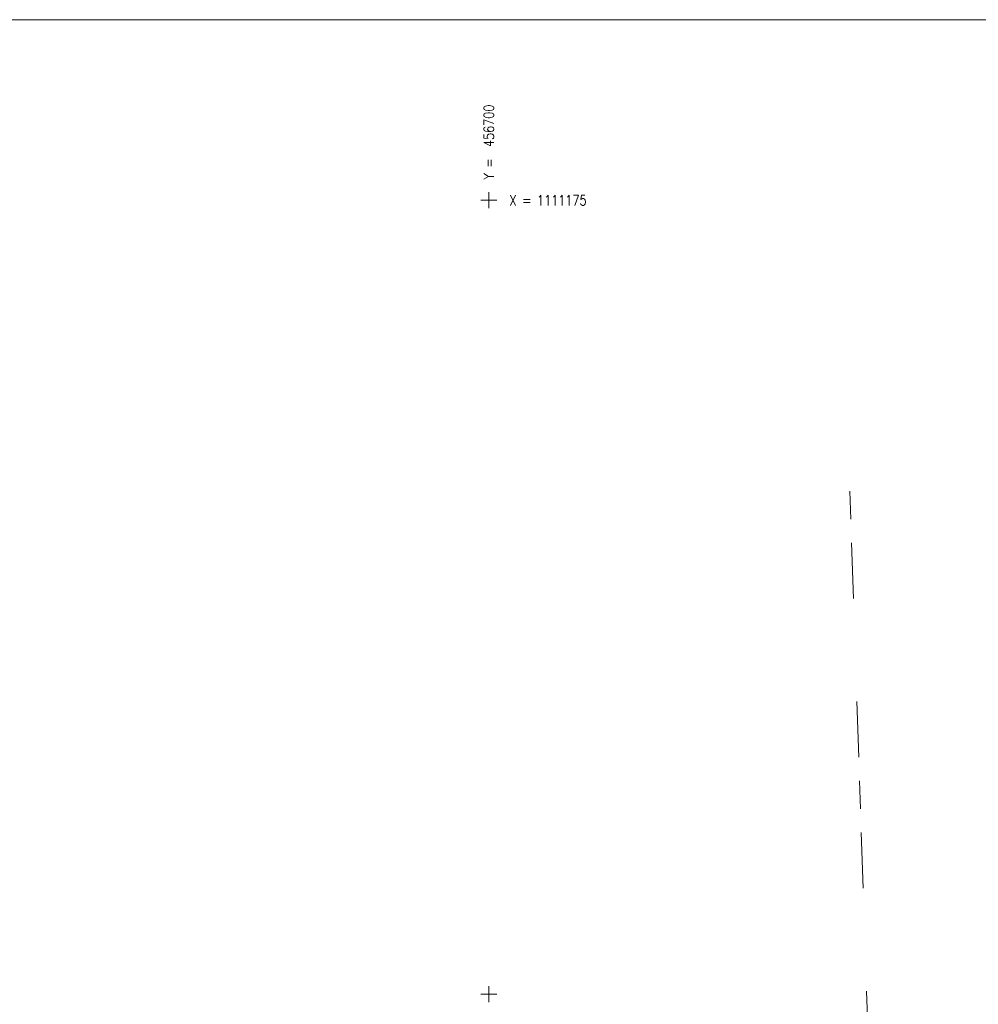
# Model space of a CAD drawing. Header units: metres. Extents: x -456831 to -456516, y -1111244 to -1111169.
# Tile 13 of 18: x -456715 to -456685, y -1111200 to -1111169. Entities that reach past the tile are written whole.
import ezdxf

# ---------------------------------------------------------------- set-up
doc = ezdxf.new("R2010")
doc.units = ezdxf.units.M
doc.header["$MEASUREMENT"] = 0
doc.linetypes.add('6.3322', pattern=[40, 3.5, -3, 7, -6.5, -6.5, 7, -3, 3.5])
doc.layers.get('0').update_dxf_attribs({"lineweight": 13})
for name, color, linetype, lineweight in [('IS_GASNET_PLYN_STL', 3, '6.3322', 0), ('RAMECEK', 7, 'Continuous', 0), ('SIT', 5, 'Continuous', 13)]:
    doc.layers.add(name, color=color, linetype=linetype, lineweight=lineweight)
doc.styles.add('ROMANS', font='romans.shx')

# ---------------------------------------------------------------- blocks, each defined once
blk = doc.blocks.new('SIT')
at = {"color": 0, "linetype": 'ByBlock', "lineweight": -2}
for p, q in [((-1, 0), (1, 0)), ((0, 1), (0, -1))]:
    blk.add_line(p, q, dxfattribs=at)

msp = doc.modelspace()

# ---------------------------------------------------------------- linework, layer by layer
at = {"layer": 'IS_GASNET_PLYN_STL', "ltscale": 0.25, "flags": 128}
msp.add_lwpolyline([(-456688.634, -1111184.165), (-456688.04, -1111201.91), (-456686.638, -1111210.075), (-456686.52, -1111210.76), (-456685.91, -1111213.98), (-456684.52, -1111224.68), (-456682.68, -1111235.42), (-456682.226, -1111238.336)], dxfattribs=at)
at = {"layer": 'RAMECEK', "ltscale": 0.25, "flags": 128}
msp.add_lwpolyline([(-456831.365, -1111243.564), (-456516.365, -1111243.564), (-456516.365, -1111169.314), (-456831.365, -1111169.314)], close=True, dxfattribs=at)

# ---------------------------------------------------------------- block references
at = {"layer": 'SIT', "ltscale": 0.25, "xscale": 0.25, "yscale": 0.25, "zscale": 0.25}
for p in [(-456700, -1111175), (-456700, -1111200)]:
    msp.add_blockref('SIT', p, dxfattribs=at)

# ---------------------------------------------------------------- texts
at = {"layer": 'SIT', "style": 'ROMANS', "width": 0.8}
msp.add_text('Y =  456700', height=0.325, rotation=90, dxfattribs=at).set_placement((-456699.838, -1111174.35))
msp.add_text('X = 1111175', height=0.325, dxfattribs=at).set_placement((-456699.35, -1111175.163))

doc.saveas('drawing.dxf')
